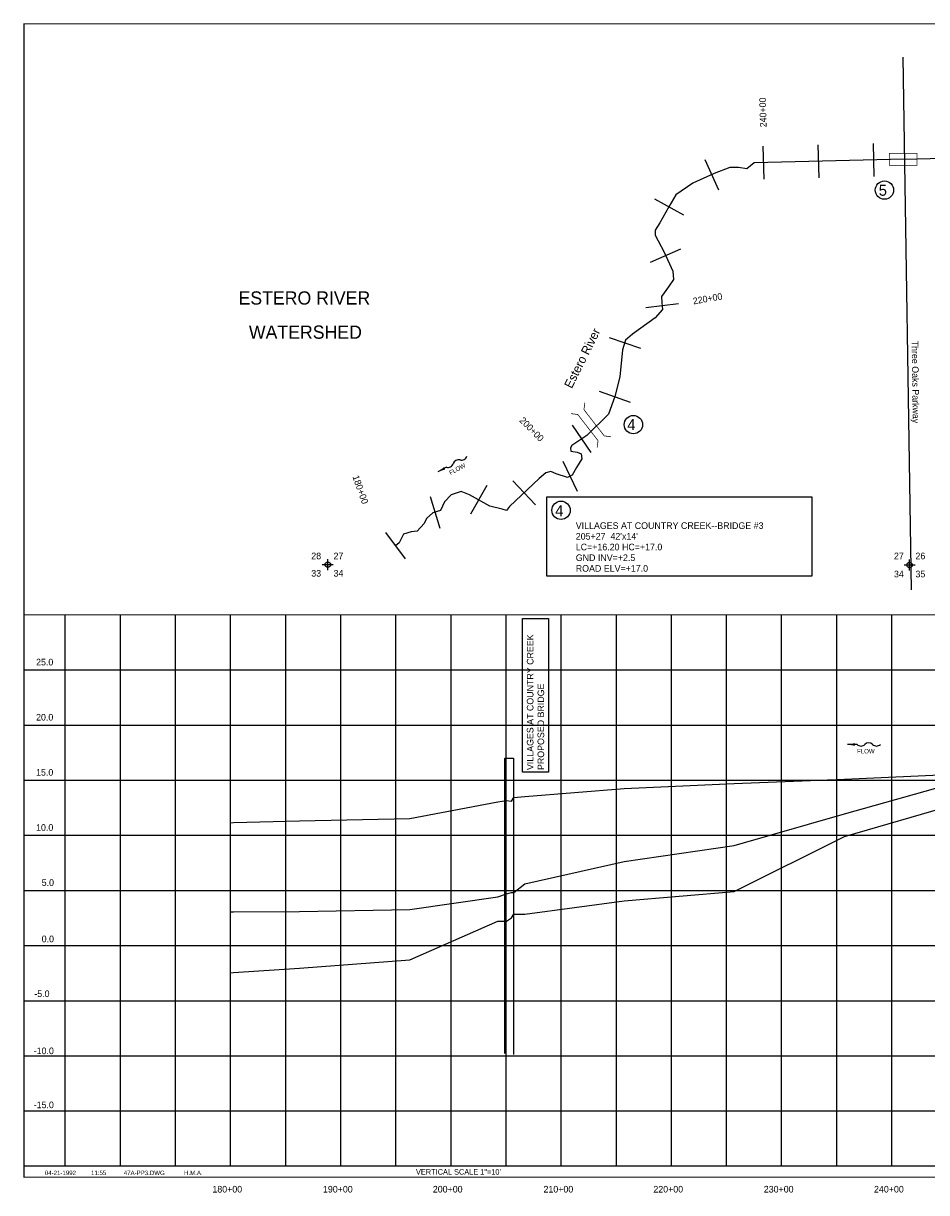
# Model space of a CAD drawing. Extents: x 232775 to 248785, y 758441 to 769162.
# Tile 1 of 2: x 232775 to 240970, y 758556 to 769162. Entities that reach past the tile are written whole.
import ezdxf
from ezdxf.enums import TextEntityAlignment as Align

# ---------------------------------------------------------------- set-up
doc = ezdxf.new("R2010")
doc.units = 0
doc.header["$LTSCALE"] = 1000
doc.header["$PDMODE"] = 34
doc.header["$PDSIZE"] = 50
doc.linetypes.add('DASHED', pattern=[0])
doc.linetypes.add('STREAM', pattern=[0])
doc.layers.get('0').update_dxf_attribs({"linetype": 'CONTINUOUS'})
for name, color, linetype in [('BORDER', 1, 'CONTINUOUS'), ('GRID', 2, 'CONTINUOUS'), ('MAJROADS', 9, 'CONTINUOUS'), ('PROPOSED', 7, 'CONTINUOUS'), ('PTEXT', 4, 'CONTINUOUS'), ('SEC', 2, 'CONTINUOUS'), ('STATIONS', 7, 'CONTINUOUS'), ('STRUCTURES', 10, 'CONTINUOUS'), ('TEXT', 7, 'CONTINUOUS'), ('TRUNKS', 5, 'STREAM')]:
    doc.layers.add(name, color=color, linetype=linetype)

# ---------------------------------------------------------------- blocks, each defined once
blk = doc.blocks.new('FLOW1')
at = {"layer": 'PTEXT', "color": 0}
blk.add_line((-212, 0), (-300, 0), dxfattribs=at)
for centre, radius, start, end in [((-176, 35), 49.7, 224.7896, 315.2104), ((-106, -37), 51.3, 46.5775, 133.4225), ((-35, 35), 49.7, 224.7896, 315.2104)]:
    blk.add_arc(centre, radius, start, end, dxfattribs=at)
blk.add_solid([(-230, -12), (-230, 12), (-300, 0)], dxfattribs=at)
at = {"layer": 'TRUNKS', "color": 0}
blk.add_text('FLOW', height=40, dxfattribs=at).set_placement((-132, -61), align=Align.MIDDLE)

msp = doc.modelspace()

# ---------------------------------------------------------------- linework, layer by layer
at = {"layer": 'BORDER', "color": 0, "const_width": 10}
msp.add_lwpolyline([(232780, 758697), (248780, 758697), (248780, 769157), (232780, 769157)], close=True, dxfattribs=at)
for points in [[(232780, 763797), (248780, 763797)], [(232780, 758797), (248780, 758797)]]:
    msp.add_lwpolyline(points, dxfattribs=at)
at = {"layer": 'GRID', "color": 0}
for points in [[(233155, 758797), (233155, 763797)], [(233655, 758797), (233655, 763797)], [(234155, 758797), (234155, 763797)], [(234655, 758797), (234655, 763797)], [(235155, 758797), (235155, 763797)], [(235655, 758797), (235655, 763797)], [(236155, 758797), (236155, 763797)], [(236655, 758797), (236655, 763797)], [(237155, 758797), (237155, 763797)], [(237655, 758797), (237655, 763797)], [(238155, 758797), (238155, 763797)], [(238655, 758797), (238655, 763797)], [(239155, 758797), (239155, 763797)], [(239655, 758797), (239655, 763797)], [(240155, 758797), (240155, 763797)], [(240655, 758797), (240655, 763797)], [(232780, 763297), (248780, 763297)], [(232780, 762797), (248780, 762797)], [(232780, 762297), (248780, 762297)], [(232780, 761797), (248780, 761797)], [(232780, 761297), (248780, 761297)], [(232780, 760797), (248780, 760797)], [(232780, 760297), (248780, 760297)], [(232780, 759797), (248780, 759797)], [(232780, 759297), (248780, 759297)]]:
    msp.add_lwpolyline(points, dxfattribs=at)
at = {"layer": 'MAJROADS', "color": 0}
msp.add_lwpolyline([(240753, 768856), (240830, 764023)], dxfattribs=at)
at = {"layer": 'PROPOSED', "color": 0}
for points in [[(237524, 764867), (239930, 764867), (239930, 764148), (237524, 764148)], [(237539, 763763), (237539, 762370), (237305, 762370), (237305, 763763)]]:
    msp.add_lwpolyline(points, close=True, dxfattribs=at)
at = {"layer": 'PROPOSED', "color": 0, "linetype": 'DASHED'}
for points in [[(237142, 759817), (237142, 762497), (237222, 762497), (237222, 759808)], [(234655, 760549), (234680, 760552), (235280, 760592), (236280, 760667), (237080, 761017), (237159, 761017), (237205, 761047), (237225, 761082), (237325, 761082), (238225, 761202), (239225, 761287), (240225, 761787), (241225, 762077)]]:
    msp.add_lwpolyline(points, dxfattribs=at)
at = {"layer": 'PROPOSED', "color": 0}
for points in [[(234655, 761911), (234680, 761913), (235280, 761928), (236280, 761948), (237080, 762101), (237159, 762112), (237205, 762108), (237225, 762139), (237325, 762149), (238225, 762221), (239225, 762267), (240225, 762306), (241225, 762351)], [(234655, 761102), (234680, 761102), (235280, 761107), (236280, 761125), (237080, 761238), (237159, 761267), (237205, 761278), (237225, 761279), (237325, 761357), (238225, 761559), (239225, 761705), (240225, 761991), (241225, 762274)]]:
    msp.add_lwpolyline(points, dxfattribs=at)
for centre in [(240588, 767649), (238310, 765522), (237653, 764745)]:
    msp.add_circle(centre, 83.3, dxfattribs=at)
at = {"layer": 'SEC', "color": 0}
for p in [(235537, 764252), (240816, 764249)]:
    msp.add_point(p, dxfattribs=at)
at = {"layer": 'STATIONS', "color": 0}
for p, q in [((239984, 768061), (239992, 767761)), ((240484, 768073), (240492, 767773)), ((239484, 768048), (239492, 767748)), ((238958, 767927), (239081, 767653)), ((238501, 767570), (238763, 767424)), ((238466, 766995), (238740, 767116)), ((238422, 766585), (238720, 766621)), ((238089, 766313), (238373, 766217)), ((237998, 765825), (238281, 765726)), ((237755, 765517), (237925, 765269)), ((237670, 765190), (237800, 764920)), ((237217, 765013), (237422, 764794)), ((236979, 764971), (236833, 764709)), ((236467, 764871), (236555, 764584)), ((236060, 764544), (236240, 764304))]:
    msp.add_line(p, q, dxfattribs=at)
at = {"layer": 'STRUCTURES', "color": 0, "const_width": 6.17}
msp.add_lwpolyline([(240632, 767873), (240882, 767873), (240882, 767984), (240632, 767984)], close=True, dxfattribs=at)
at = {"layer": 'STRUCTURES', "color": 0, "const_width": 6.68}
for points in [[(238107, 765412), (238045, 765420), (237861, 765658), (237869, 765720)], [(237981, 765315), (237989, 765377), (237805, 765614), (237743, 765622)]]:
    msp.add_lwpolyline(points, dxfattribs=at)
at = {"layer": 'TRUNKS', "color": 0}
for points in [[(240768, 767930), (242425, 767972), (242709, 768071)], [(240768, 767930), (239405, 767896), (239338, 767843), (239262, 767854), (239186, 767855), (239042, 767800), (238849, 767713), (238696, 767605), (238632, 767497), (238551, 767351), (238506, 767286), (238507, 767242), (238590, 767086), (238667, 766913), (238673, 766840), (238629, 766771), (238565, 766683), (238568, 766626), (238575, 766566), (238507, 766492), (238302, 766343), (238239, 766289), (238210, 766202), (238186, 765956), (238140, 765777), (238084, 765617), (237887, 765425), (237752, 765333), (237738, 765312), (237742, 765281), (237799, 765273), (237835, 765258), (237843, 765211), (237793, 765134), (237753, 765064), (237713, 765044), (237610, 765075), (237561, 765097), (237514, 765085), (237456, 765032), (237187, 764779), (237159, 764744), (237118, 764755), (237008, 764783), (236824, 764886), (236747, 764917), (236655, 764886), (236597, 764822), (236561, 764743), (236490, 764721), (236432, 764672), (236412, 764625), (236347, 764557), (236292, 764549), (236225, 764529), (236183, 764449), (236150, 764424)]]:
    msp.add_lwpolyline(points, dxfattribs=at)

# ---------------------------------------------------------------- block references
at = {"layer": 'TRUNKS', "color": 0, "rotation": 28.4387605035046}
msp.add_blockref('FLOW1', (236799, 765236), dxfattribs=at)
at = {"layer": 'TRUNKS', "color": 0}
msp.add_blockref('FLOW1', (240551, 762621), dxfattribs=at)

# ---------------------------------------------------------------- texts
at = {"color": 0}
for s, p in [('28', (235387, 764301)), ('27', (235589, 764301)), ('27', (240674, 764301)), ('26', (240869, 764301)), ('33', (235387, 764144)), ('34', (235589, 764144)), ('34', (240674, 764137)), ('35', (240869, 764137))]:
    msp.add_text(s, height=60, dxfattribs=at).set_placement(p)
at = {"layer": 'PROPOSED', "color": 0}
for s, height, p in [('5', 100, (240536, 767598)), ('4', 100, (238254, 765472)), ('4', 100, (237600, 764691)), ('VILLAGES AT COUNTRY CREEK--BRIDGE #3', 60, (237787, 764576)), ("205+27  42'x14'", 60, (237787, 764479)), ('GND INV=+2.5', 60, (237787, 764285)), ('LC=+16.20 HC=+17.0', 60, (237787, 764382)), ('ROAD ELV=+17.0', 60, (237787, 764188))]:
    msp.add_text(s, height=height, dxfattribs=at).set_placement(p)
for s, p in [('VILLAGES AT COUNTRY CREEK', (237403, 762389)), ('PROPOSED BRIDGE', (237500, 762389))]:
    msp.add_text(s, height=60, rotation=90, dxfattribs=at).set_placement(p)
at = {"layer": 'STATIONS', "color": 0}
for s, rotation, p in [('240+00', 91.4412, (239515, 768355)), ('220+00', 9.8938, (238988, 766635)), ('200+00', 314.5273, (237366, 765459)), ('180+00', 289.6862, (235805, 764923))]:
    msp.add_text(s, height=60, rotation=rotation, dxfattribs=at).set_placement(p, align=Align.CENTER)
at = {"layer": 'TEXT', "color": 0}
for s, height, p in [('ESTERO RIVER', 120, (234727, 766611)), ('WATERSHED', 120, (234821, 766301)), ('25.0', 60, (232890, 763338)), ('20.0', 60, (232890, 762838)), ('15.0', 60, (232890, 762338)), ('10.0', 60, (232890, 761838)), ('5.0', 60, (232941, 761338)), ('0.0', 60, (232941, 760827)), ('-5.0', 60, (232874, 760330)), ('VERTICAL SCALE 1"=10\'', 50, (236337, 758719))]:
    msp.add_text(s, height=height, dxfattribs=at).set_placement(p)
msp.add_text('Three Oaks Parkway', height=60, rotation=270.7049, dxfattribs=at).set_placement((240862, 765909), align=Align.MIDDLE)
for s, p in [('-10.0', (232960, 759812)), ('-15.0', (232960, 759322)), ('180+00', (234625, 758557)), ('190+00', (235628, 758557)), ('200+00', (236625, 758557)), ('210+00', (237629, 758557)), ('220+00', (238626, 758557)), ('230+00', (239628, 758557)), ('240+00', (240628, 758557))]:
    msp.add_text(s, height=60, dxfattribs=at).set_placement(p, align=Align.CENTER)
msp.add_attdef('04-21-1992', text='', height=40, dxfattribs=at).set_placement((233252, 758715), align=Align.RIGHT)
for tag, p in [('11:55', (233389, 758715)), ('47A-PP3.DWG', (233686, 758715)), ('H.M.A.', (234233, 758715))]:
    msp.add_attdef(tag, p, '', height=40, dxfattribs=at)
at = {"layer": 'TRUNKS', "color": 0}
msp.add_text('Estero River', height=80, rotation=63.4477, dxfattribs=at).set_placement((237750, 765844))

doc.saveas('drawing.dxf')
